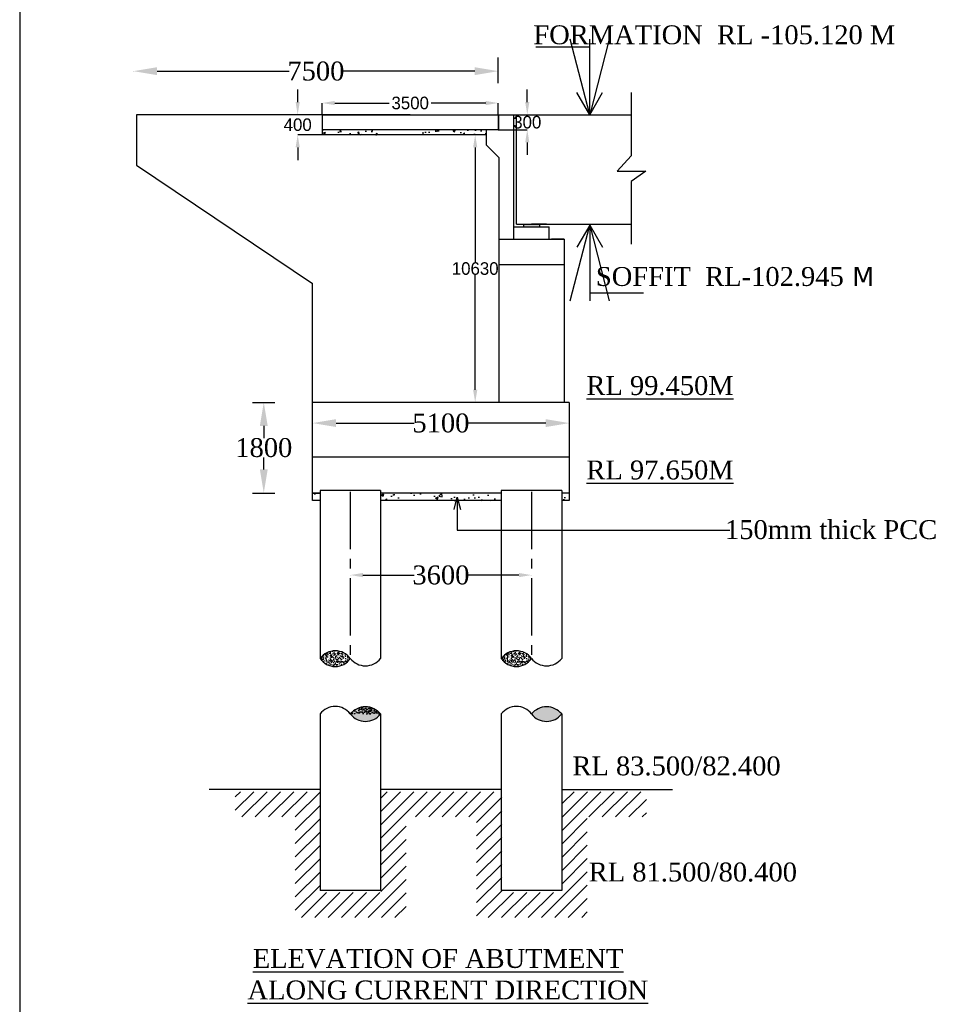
# Model space of a CAD drawing. Header units: millimetres. Extents: x -20950785 to 43207042, y -3207472 to 3168443.
# Tile 6 of 89: x 7967120 to 8003544, y -1152341 to -1113228. Entities that reach past the tile are written whole.
import ezdxf

# ---------------------------------------------------------------- set-up
doc = ezdxf.new("R2010")
doc.units = ezdxf.units.MM
doc.header["$LTSCALE"] = 60
doc.header["$MEASUREMENT"] = 0
doc.linetypes.add('CENTER2', pattern=[28.575, 19.05, -3.175, 3.175, -3.175])
doc.styles.add('style1', font='txt.shx', dxfattribs={"height": 1})
doc.dimstyles.get("Standard").update_dxf_attribs({"dimtxt": 400, "dimasz": 215, "dimexe": 0.18, "dimexo": 0.0625, "dimgap": 0.09, "dimtad": 0, "dimtih": 1, "dimtoh": 1, "dimdec": 0, "dimzin": 4, "dimdsep": 46, "dimtxsty": 'Standard', "dimblk": 'OPEN90', "dimcen": 0, "dimadec": 0, "dimazin": 1, "dimtfac": 1, "dimtdec": 0, "dimtix": 1, "dimtofl": 0, "dimtmove": 0, "dimatfit": 3, "dimldrblk": 'OPEN30', "dimfxl": 1, "dimtolj": 1, "dimtzin": 0, "dimarcsym": 0})
pattern_1 = [(50, (-4640.77, -451373.92), (215.1780548, -18.8256405), [22.5, -247.5]), (355, (-4640.77, -451373.92), (-41.6254, 225.65764), [18, -198]), (100.4514445, (-4622.83, -451375.5), (173.552654, 206.8319973), [19.1220576, -210.3426336]), (46.1842, (-4640.77, -451313.92), (320.172399, -49.655784), [33.75, -371.25]), (96.6356355, (-4614.08, -451318.06), (280.398584, 292.23558), [28.683103, -315.514128]), (351.184164, (-4640.77, -451313.92), (280.398584, 292.23558), [27, -297]), (21, (-4610.77, -451328.92), (179.0721156, -120.7856672), [22.5, -247.5]), (326, (-4610.77, -451328.92), (72.9945996, 217.5450135), [18, -198]), (71.4514447, (-4595.84, -451338.99), (252.066713, 96.759346), [19.122057, -210.3426336]), (37.5, (-4640.765, -451373.92), (3.6479566, 99.86815615), [0, -195.6, 0, -201, 0, -198.75]), (7.5, (-4640.77, -451373.92), (78.9208612, 118.3235136), [0, -114.6, 0, -191.1, 0, -75.75]), (327.5, (-4707.665, -451373.92), (160.14673085, -6.7664615), [0, -75, 0, -234, 0, -310.5]), (317.5, (-4737.67, -451373.92), (174.9558508, 30.0314947), [0, -97.5, 0, -155.4, 0, -220.5])]

# ---------------------------------------------------------------- blocks, each defined once
blk = doc.blocks.new('*D217')
at = {"color": 0, "linetype": 'Continuous', "lineweight": -2, "transparency": 16777216}
for p, q in [((7971642, -1115273), (7971642, -1115273)), ((7972577, -1115273), (7977823, -1115273)), ((7985203, -1115273), (7979958, -1115273)), ((7986138, -1115273), (7986138, -1115273))]:
    blk.add_line(p, q, dxfattribs=at)
for points in [[(7972577, -1115117), (7972577, -1115429), (7971642, -1115273)], [(7985203, -1115117), (7985203, -1115429), (7986138, -1115273)]]:
    blk.add_solid(points, dxfattribs=at)
at = {"layer": 'Defpoints', "color": 0, "linetype": 'Continuous', "lineweight": -2, "transparency": 16777216}
for p in [(7971642, -1115273), (7986138, -1115273), (7986138, -1115273)]:
    blk.add_point(p, dxfattribs=at)
at = {"color": 0, "linetype": 'Continuous', "transparency": 16777216, "insert": (7978890, -1115273), "char_height": 500, "attachment_point": 5}
blk.add_mtext('\\A1;{\\fTimes New Roman|b0|i0|c0|p18;\\H1.5x;7500}', dxfattribs=at)
blk = doc.blocks.new('*D255')
at = {"color": 0, "linetype": 'Continuous', "lineweight": -2, "transparency": 16777216}
for p, q in [((7976820, -1128431), (7976820, -1128431)), ((7976820, -1129366), (7976820, -1129850)), ((7976820, -1131096), (7976820, -1130613)), ((7976820, -1132031), (7976820, -1132031))]:
    blk.add_line(p, q, dxfattribs=at)
for points in [[(7976664, -1129366), (7976975, -1129366), (7976820, -1128431)], [(7976664, -1131096), (7976975, -1131096), (7976820, -1132031)]]:
    blk.add_solid(points, dxfattribs=at)
at = {"layer": 'Defpoints', "color": 0, "linetype": 'Continuous', "lineweight": -2, "transparency": 16777216}
for p in [(7976820, -1128431), (7976820, -1132031), (7976820, -1132031)]:
    blk.add_point(p, dxfattribs=at)
at = {"color": 0, "linetype": 'Continuous', "transparency": 16777216, "insert": (7976820, -1130231), "char_height": 500, "attachment_point": 5}
blk.add_mtext('\\A1;{\\fTimes New Roman|b0|i0|c0|p18;\\H1.5x;1800}', dxfattribs=at)
blk = doc.blocks.new('*D258')
at = {"color": 0, "linetype": 'ByBlock', "lineweight": -2, "ltscale": 2, "transparency": 16777216}
for p, q in [((7980258, -1135290), (7980258, -1135290)), ((7980758, -1135290), (7982793, -1135290)), ((7986958, -1135290), (7984924, -1135290)), ((7987458, -1135290), (7987458, -1135290))]:
    blk.add_line(p, q, dxfattribs=at)
for points in [[(7980758, -1135207), (7980758, -1135374), (7980258, -1135290)], [(7986958, -1135207), (7986958, -1135374), (7987458, -1135290)]]:
    blk.add_solid(points, dxfattribs=at)
at = {"layer": 'Defpoints', "color": 0, "linetype": 'ByBlock', "lineweight": -2, "ltscale": 2, "transparency": 16777216}
for p in [(7980258, -1135290), (7987458, -1135290), (7987458, -1135290)]:
    blk.add_point(p, dxfattribs=at)
at = {"color": 0, "linetype": 'ByBlock', "lineweight": -2, "ltscale": 2, "transparency": 16777216, "insert": (7983858, -1135290), "char_height": 500, "attachment_point": 5}
blk.add_mtext('\\A1;{\\fTimes New Roman|b0|i0|c0|p18;\\H1.5x;3600}', dxfattribs=at)
blk = doc.blocks.new('*D259')
at = {"color": 0, "linetype": 'Continuous', "lineweight": -2, "transparency": 16777216}
for p, q in [((7978758, -1129253), (7978758, -1129253)), ((7979693, -1129253), (7982797, -1129253)), ((7988023, -1129253), (7984920, -1129253)), ((7988958, -1129253), (7988958, -1129253))]:
    blk.add_line(p, q, dxfattribs=at)
for points in [[(7979693, -1129097), (7979693, -1129409), (7978758, -1129253)], [(7988023, -1129097), (7988023, -1129409), (7988958, -1129253)]]:
    blk.add_solid(points, dxfattribs=at)
at = {"layer": 'Defpoints', "color": 0, "linetype": 'Continuous', "lineweight": -2, "transparency": 16777216}
for p in [(7978758, -1129253), (7988958, -1129253), (7988958, -1129253)]:
    blk.add_point(p, dxfattribs=at)
at = {"color": 0, "linetype": 'Continuous', "transparency": 16777216, "insert": (7983858, -1129253), "char_height": 500, "attachment_point": 5}
blk.add_mtext('\\A1;{\\fTimes New Roman|b0|i0|c0|p18;\\H1.5x;5100}', dxfattribs=at)
blk = doc.blocks.new('*D278')
at = {"color": 0, "linetype": 'Continuous', "lineweight": -2, "ltscale": 2, "transparency": 16777216}
for p, q in [((7985658, -1117802), (7985220, -1117802)), ((7985220, -1118302), (7985220, -1122866)), ((7985220, -1127931), (7985220, -1123366)), ((7985658, -1128431), (7985220, -1128431))]:
    blk.add_line(p, q, dxfattribs=at)
for points in [[(7985137, -1118302), (7985304, -1118302), (7985220, -1117802)], [(7985137, -1127931), (7985304, -1127931), (7985220, -1128431)]]:
    blk.add_solid(points, dxfattribs=at)
at = {"layer": 'Defpoints', "color": 0, "linetype": 'Continuous', "lineweight": -2, "ltscale": 2, "transparency": 16777216}
for p in [(7985658, -1117802), (7985220, -1128431), (7985658, -1128431)]:
    blk.add_point(p, dxfattribs=at)
at = {"color": 0, "linetype": 'Continuous', "lineweight": -2, "ltscale": 2, "transparency": 16777216, "insert": (7985220, -1123116), "char_height": 500, "attachment_point": 5}
blk.add_mtext('\\A1;10630', dxfattribs=at)
blk = doc.blocks.new('*D282')
at = {"color": 0, "linetype": 'Continuous', "lineweight": -2, "ltscale": 2, "transparency": 16777216}
for p, q in [((7978167, -1116502), (7978167, -1116002)), ((7979138, -1117002), (7978167, -1117002)), ((7979138, -1117802), (7978167, -1117802)), ((7978167, -1118302), (7978167, -1118802))]:
    blk.add_line(p, q, dxfattribs=at)
for points in [[(7978084, -1116502), (7978250, -1116502), (7978167, -1117002)], [(7978084, -1118302), (7978250, -1118302), (7978167, -1117802)]]:
    blk.add_solid(points, dxfattribs=at)
at = {"layer": 'Defpoints', "color": 0, "linetype": 'Continuous', "lineweight": -2, "ltscale": 2, "transparency": 16777216}
for p in [(7978167, -1117002), (7979138, -1117002), (7979138, -1117802)]:
    blk.add_point(p, dxfattribs=at)
at = {"color": 0, "linetype": 'Continuous', "lineweight": -2, "ltscale": 2, "transparency": 16777216, "insert": (7978167, -1117402), "char_height": 500, "attachment_point": 5}
blk.add_mtext('\\A1;400', dxfattribs=at)
blk = doc.blocks.new('*D283')
at = {"color": 0, "linetype": 'Continuous', "lineweight": -2, "ltscale": 2, "transparency": 16777216}
for p, q in [((7979138, -1117002), (7979138, -1116539)), ((7979638, -1116539), (7981805, -1116539)), ((7985638, -1116539), (7983472, -1116539)), ((7986138, -1117002), (7986138, -1116539))]:
    blk.add_line(p, q, dxfattribs=at)
for points in [[(7979638, -1116456), (7979638, -1116622), (7979138, -1116539)], [(7985638, -1116456), (7985638, -1116622), (7986138, -1116539)]]:
    blk.add_solid(points, dxfattribs=at)
at = {"layer": 'Defpoints', "color": 0, "linetype": 'Continuous', "lineweight": -2, "ltscale": 2, "transparency": 16777216}
for p in [(7986138, -1116539), (7979138, -1117002), (7986138, -1117002)]:
    blk.add_point(p, dxfattribs=at)
at = {"color": 0, "linetype": 'Continuous', "lineweight": -2, "ltscale": 2, "transparency": 16777216, "insert": (7982638, -1116539), "char_height": 500, "attachment_point": 5}
blk.add_mtext('\\A1;3500', dxfattribs=at)
blk = doc.blocks.new('*D284')
at = {"color": 0, "linetype": 'Continuous', "lineweight": -2, "ltscale": 2, "transparency": 16777216}
for p, q in [((7987290, -1116502), (7987290, -1116002)), ((7986138, -1117002), (7987290, -1117002)), ((7986138, -1117602), (7987290, -1117602)), ((7987290, -1118102), (7987290, -1118602))]:
    blk.add_line(p, q, dxfattribs=at)
for points in [[(7987207, -1116502), (7987373, -1116502), (7987290, -1117002)], [(7987207, -1118102), (7987373, -1118102), (7987290, -1117602)]]:
    blk.add_solid(points, dxfattribs=at)
at = {"layer": 'Defpoints', "color": 0, "linetype": 'Continuous', "lineweight": -2, "ltscale": 2, "transparency": 16777216}
for p in [(7986138, -1117002), (7986138, -1117602), (7987290, -1117602)]:
    blk.add_point(p, dxfattribs=at)
at = {"color": 0, "linetype": 'Continuous', "lineweight": -2, "ltscale": 2, "transparency": 16777216, "insert": (7987290, -1117302), "char_height": 500, "attachment_point": 5}
blk.add_mtext('\\A1;300', dxfattribs=at)

msp = doc.modelspace()

# ---------------------------------------------------------------- hatches: boundary and pattern name
at = {"linetype": 'Continuous'}
h = msp.add_hatch(dxfattribs=at)
h.set_pattern_fill('AR-CONC', color=256, scale=100)
h.set_pattern_definition([(50, (5883356.3, -2549051.85), (717.26018, -62.75213), [75, -825]), (355, (5883356.3, -2549051.85), (-138.75133, 752.19213), [60, -660]), (100.451444, (5883416.1, -2549057.1), (578.50885, 689.44), [63.7402, -701.14211]), (46.1842, (5883356.3, -2548851.85), (1067.24133, -165.51928), [112.5, -1237.5]), (96.635635, (5883445.2, -2548865.6), (934.66195, 974.1186), [95.61034, -1051.71376]), (351.184164, (5883356.3, -2548851.9), (934.66195, 974.1186), [90, -990]), (21, (5883456.3, -2548901.85), (596.90705, -402.61889), [75, -825]), (326, (5883456.3, -2548901.85), (243.31533, 725.15005), [60, -660]), (71.451445, (5883506.05, -2548935.4), (840.22238, 322.53115), [63.7402, -701.14211]), (37.5, (5883356.3, -2549051.85), (12.159855, 332.893854), [0, -652, 0, -670, 0, -662.5]), (7.5, (5883356.3, -2549051.85), (263.069537, 394.41171), [0, -382, 0, -637, 0, -252.5]), (327.5, (5883133.3, -2549051.85), (533.822436, -22.554872), [0, -250, 0, -780, 0, -1035]), (317.5, (5883033.3, -2549051.85), (583.18617, 100.10498), [0, -325, 0, -518, 0, -735])])
h.paths.add_polyline_path([(7985658.4, -1117801.6), (7985658.4, -1117601.6), (7979138.4, -1117601.6), (7979138.4, -1117801.6)])
h = msp.add_hatch(color=256, dxfattribs=at)
h.dxf.hatch_style = 1
h.paths.add_polyline_path([(7987778.4, -1121351.6), (7987138.4, -1121351.6), (7987138.4, -1121455.4), (7987778.4, -1121455.4)])
h = msp.add_hatch(color=256, dxfattribs=at)
h.dxf.hatch_style = 1
h.paths.add_polyline_path([(7987778.4, -1121351.7), (7987138.4, -1121351.7), (7987138.4, -1121455.6), (7987778.4, -1121455.6)])
at = {"linetype": 'Continuous', "lineweight": -2, "ltscale": 2}
h = msp.add_hatch(dxfattribs=at)
h.set_pattern_fill('AR-CONC', color=256, scale=150)
h.set_pattern_definition([(50, (0, 0), (1075.89027, -94.1282), [112.5, -1237.5]), (355, (0, 0), (-208.127, 1128.2882), [90, -990]), (100.451444, (89.7, -7.8), (867.76327, 1034.15999), [95.61029, -1051.71317]), (46.1842, (0, 300), (1600.862, -248.27892), [168.75, -1856.25]), (96.635635, (133.4, 279.3), (1401.99292, 1461.1779), [143.4155, -1577.57064]), (351.184164, (0, 300), (1401.99292, 1461.1779), [135, -1485]), (21, (150, 225), (895.36058, -603.92834), [112.5, -1237.5]), (326, (150, 225), (364.973, 1087.72507), [90, -990]), (71.451445, (224.6, 174.7), (1260.33357, 483.79673), [95.61029, -1051.71317]), (37.5, (0, 0), (18.239783, 499.34078), [0, -978, 0, -1005, 0, -993.75]), (7.5, (0, 0), (394.604306, 591.617568), [0, -573, 0, -955.5, 0, -378.75]), (327.5, (-334.5, 0), (800.733654, -33.832308), [0, -375, 0, -1170, 0, -1552.5]), (317.5, (-484.5, 0), (874.779254, 150.157473), [0, -487.5, 0, -777, 0, -1102.5])])
h.paths.add_polyline_path([(7979058.4, -1132031.2), (7978758.4, -1132031.2), (7978758.4, -1132331.2), (7979058.4, -1132331.2)])
h.paths.add_polyline_path([(7986258.4, -1132031.2), (7981458.4, -1132031.2), (7981458.4, -1132331.2), (7986258.4, -1132331.2)])
h.paths.add_polyline_path([(7988958.4, -1132031.2), (7988658.4, -1132031.2), (7988658.4, -1132331.2), (7988958.4, -1132331.2)])
h = msp.add_hatch(dxfattribs=at)
h.set_pattern_fill('AR-CONC', color=256, scale=30)
h.set_pattern_definition([(50, (-4640.77, -451728.11), (215.1780548, -18.8256405), [22.5, -247.5]), (355, (-4640.77, -451728.11), (-41.6254, 225.65764), [18, -198]), (100.4514445, (-4622.83, -451729.68), (173.552654, 206.8319973), [19.1220576, -210.3426336]), (46.1842, (-4640.77, -451668.11), (320.172399, -49.655784), [33.75, -371.25]), (96.6356355, (-4614.08, -451672.25), (280.398584, 292.23558), [28.683103, -315.514128]), (351.184164, (-4640.77, -451668.1), (280.398584, 292.23558), [27, -297]), (21, (-4610.77, -451683.11), (179.0721156, -120.7856672), [22.5, -247.5]), (326, (-4610.77, -451683.11), (72.9945996, 217.5450135), [18, -198]), (71.4514447, (-4595.84, -451693.18), (252.066713, 96.759346), [19.122057, -210.3426336]), (37.5, (-4640.765, -451728.115), (3.6479566, 99.86815615), [0, -195.6, 0, -201, 0, -198.75]), (7.5, (-4640.77, -451728.11), (78.9208612, 118.3235136), [0, -114.6, 0, -191.1, 0, -75.75]), (327.5, (-4707.665, -451728.115), (160.14673085, -6.7664615), [0, -75, 0, -234, 0, -310.5]), (317.5, (-4737.67, -451728.11), (174.9558508, 30.0314947), [0, -97.5, 0, -155.4, 0, -220.5])])
h.paths.add_polyline_path([(7979058.4, -1138599.6, 0.537697), (7980258.4, -1138599.6, 0.500739)])
h = msp.add_hatch(dxfattribs=at)
h.set_pattern_fill('AR-CONC', color=256, scale=30)
h.set_pattern_definition([(50, (2559.23, -451728.11), (215.1780548, -18.8256405), [22.5, -247.5]), (355, (2559.23, -451728.11), (-41.6254, 225.65764), [18, -198]), (100.4514445, (2577.17, -451729.68), (173.552654, 206.8319973), [19.1220576, -210.3426336]), (46.1842, (2559.23, -451668.11), (320.172399, -49.655784), [33.75, -371.25]), (96.6356355, (2585.92, -451672.25), (280.398584, 292.23558), [28.683103, -315.514128]), (351.184164, (2559.23, -451668.1), (280.398584, 292.23558), [27, -297]), (21, (2589.23, -451683.11), (179.0721156, -120.7856672), [22.5, -247.5]), (326, (2589.23, -451683.11), (72.9945996, 217.5450135), [18, -198]), (71.4514447, (2604.16, -451693.18), (252.066713, 96.759346), [19.122057, -210.3426336]), (37.5, (2559.235, -451728.115), (3.6479566, 99.86815615), [0, -195.6, 0, -201, 0, -198.75]), (7.5, (2559.23, -451728.11), (78.9208612, 118.3235136), [0, -114.6, 0, -191.1, 0, -75.75]), (327.5, (2492.335, -451728.115), (160.14673085, -6.7664615), [0, -75, 0, -234, 0, -310.5]), (317.5, (2462.33, -451728.11), (174.9558508, 30.0314947), [0, -97.5, 0, -155.4, 0, -220.5])])
h.paths.add_polyline_path([(7986258.4, -1138599.6, 0.537697), (7987458.4, -1138599.6, 0.500739)])
h = msp.add_hatch(dxfattribs=at)
h.set_pattern_fill('AR-CONC', color=256, scale=30)
h.set_pattern_definition(pattern_1)
h.paths.add_polyline_path([(7980258.4, -1140807.2), (7981458.4, -1140807.2, 0.4717317)])
h = msp.add_hatch(dxfattribs=at)
h.set_pattern_fill('AR-CONC', color=256, scale=30)
h.set_pattern_definition(pattern_1)
h.paths.add_polyline_path([(7981458.4, -1140807.2, 0.4717317), (7980258.4, -1140807.2, 0.4916574)])
h.paths.add_polyline_path([(7987458.4, -1140807.2, 0.4916574), (7988658.4, -1140807.2, 0.4717317)])
at = {"linetype": 'Continuous'}
h = msp.add_hatch(dxfattribs=at)
h.set_pattern_fill('ANSI31', color=256, scale=3000)
h.set_pattern_definition([(45, (3122727.65, -7509.2), (-265.165043, 265.165043), [])])
h.paths.add_polyline_path([(7979072.8, -1143894.7), (7975684.5, -1143894.7), (7975684.5, -1144894.7), (7978072.8, -1144894.7), (7978072.8, -1148894.7), (7982472.8, -1148894.7), (7982472.8, -1144894.7), (7985272.8, -1144894.7), (7985272.8, -1148894.7), (7988872.8, -1148894.7), (7988872.8, -1143894.7), (7988672.8, -1143894.7), (7988672.8, -1147894.7), (7986272.8, -1147894.7), (7986272.8, -1143894.7), (7981472.8, -1143894.7), (7981472.8, -1147894.7), (7979072.8, -1147894.7)])
h.paths.add_polyline_path([(7992024, -1143894.7), (7988872.8, -1143894.7), (7988872.8, -1148894.7), (7989672.8, -1148894.7), (7989672.8, -1144894.7), (7992024, -1144894.7)])

# ---------------------------------------------------------------- linework, layer by layer
for p, q in [((7967120, -1056175.2), (7967120, -1181503.4)), ((7986138.4, -1115755.8), (7986138.4, -1114736.4)), ((7989770.3, -1117001.7), (7989261, -1116123.1)), ((7989770.3, -1117001.7), (7990279.6, -1116123.1)), ((7991422, -1116121.3), (7991422, -1118629.9)), ((7978858.4, -1117001.6), (7971758.4, -1117001.6)), ((7971758.4, -1117001.6), (7971758.4, -1119001.6)), ((7982638.4, -1117001.6), (7974638.4, -1117001.6)), ((7979138.4, -1117001.6), (7986138.4, -1117001.6)), ((7979138.4, -1117001.6), (7979138.4, -1117801.6)), ((7986138.4, -1117001.6), (7986138.4, -1117601.6)), ((7986138.4, -1117001.7), (7986138.4, -1117601.7)), ((7986158.4, -1117601.6), (7986158.4, -1117001.6)), ((7986158.4, -1117001.6), (7986758.4, -1117001.6)), ((7986158.4, -1117601.7), (7986158.4, -1117001.7)), ((7986158.4, -1117001.7), (7986758.4, -1117001.7)), ((7986758.4, -1121251.4), (7986758.4, -1117001.6)), ((7986758.4, -1121451.6), (7986758.4, -1117001.7)), ((7986858.4, -1121151.6), (7986858.4, -1117001.6)), ((7986858.4, -1117001.7), (7991422, -1117001.6)), ((7986858.4, -1121351.6), (7986858.4, -1117001.7)), ((7986158.4, -1117601.6), (7979138.4, -1117601.6)), ((7985658.4, -1117801.6), (7979138.4, -1117801.6)), ((7985658.4, -1117601.6), (7985658.4, -1118201.6)), ((7985658.4, -1117601.7), (7985658.4, -1118201.7)), ((7985658.4, -1118201.6), (7986158.4, -1118701.6)), ((7985658.4, -1118201.7), (7986158.4, -1118701.7)), ((7971758.4, -1119001.6), (7978758.4, -1123707.9)), ((7986158.4, -1118701.6), (7986158.4, -1121751.4)), ((7986158.4, -1118701.7), (7986158.4, -1121751.6)), ((7991422, -1118629.9), (7990856.4, -1119247)), ((7990856.4, -1119247), (7991998.1, -1119247)), ((7991998.1, -1119247), (7991422, -1119650.7)), ((7991422, -1119650.7), (7991422, -1122140.8)), ((7986158.4, -1121215.6), (7986158.4, -1128431.2)), ((7986858.4, -1121351.6), (7991422, -1121351.6)), ((7987138.4, -1121351.4), (7987138.4, -1121455.4)), ((7987138.4, -1121351.6), (7987138.4, -1121455.6)), ((7988058.4, -1121351.4), (7987458.4, -1121351.4)), ((7988058.4, -1121351.4), (7987458.4, -1121351.4)), ((7988058.4, -1121351.6), (7987458.4, -1121351.6)), ((7988058.4, -1121351.6), (7987458.4, -1121351.6)), ((7987778.4, -1121351.4), (7987778.4, -1121455.4)), ((7987778.4, -1121351.6), (7987778.4, -1121455.6)), ((7986758.4, -1121451.4), (7987138.4, -1121451.4)), ((7986758.4, -1121951.4), (7986758.4, -1121451.4)), ((7986758.4, -1121451.6), (7987138.4, -1121451.6)), ((7986758.4, -1121951.6), (7986758.4, -1121451.6)), ((7987138.4, -1121455.4), (7987778.4, -1121455.4)), ((7987138.4, -1121455.6), (7987778.4, -1121455.6)), ((7987308.4, -1121455.4), (7987778.4, -1121455.4)), ((7987308.4, -1121455.6), (7987778.4, -1121455.6)), ((7987778.4, -1121451.4), (7988158.4, -1121451.4)), ((7987778.4, -1121451.6), (7988158.4, -1121451.6)), ((7988158.4, -1121951.4), (7988158.4, -1121451.4)), ((7988158.4, -1121951.6), (7988158.4, -1121451.6)), ((7989770.3, -1121389.6), (7989261, -1122268.2)), ((7989770.3, -1121389.6), (7990279.6, -1122268.2)), ((7986158.4, -1121751.4), (7986158.4, -1122751.4)), ((7986158.4, -1121951.4), (7988758.4, -1121951.4)), ((7986158.4, -1121951.6), (7988758.4, -1121951.6)), ((7986758.4, -1121951.4), (7987458.4, -1121951.4)), ((7986758.4, -1121951.6), (7987458.4, -1121951.6)), ((7987458.4, -1121951.4), (7988158.4, -1121951.4)), ((7987458.4, -1121951.6), (7988158.4, -1121951.6)), ((7988758.4, -1121951.4), (7988258.4, -1121951.4)), ((7988758.4, -1121951.6), (7988258.4, -1121951.6)), ((7988758.4, -1121951.6), (7988758.4, -1125799.6)), ((7986158.4, -1122951.6), (7988758.4, -1122951.6)), ((7988758.4, -1123063.4), (7988758.4, -1128431.2)), ((7978758.4, -1130841.2), (7978758.4, -1123707.9)), ((7988758.4, -1123799.4), (7988758.4, -1125799.4)), ((7976377.5, -1128431.2), (7977261.8, -1128431.2)), ((7978758.4, -1132331.2), (7978758.4, -1128431.2)), ((7988958.4, -1128431.2), (7978758.4, -1128431.2)), ((7988958.4, -1128431.2), (7988958.4, -1132331.2)), ((7976377.5, -1132031.2), (7977261.8, -1132031.2)), ((7978758.4, -1132031.2), (7979058.4, -1132031.2)), ((7979058.4, -1132031.2), (7978758.4, -1132031.2)), ((7979058.4, -1131931.2), (7979058.4, -1138599.6)), ((7981458.4, -1131931.2), (7979058.4, -1131931.2)), ((7981458.4, -1131931.2), (7981458.4, -1138599.6)), ((7986258.4, -1132031.2), (7981458.4, -1132031.2)), ((7986258.4, -1131931.2), (7986258.4, -1138599.6)), ((7988658.4, -1131931.2), (7986258.4, -1131931.2)), ((7988658.4, -1131931.2), (7988658.4, -1138599.6)), ((7988958.4, -1132031.2), (7988658.4, -1132031.2)), ((7988958.4, -1132031.2), (7988658.4, -1132031.2)), ((7979058.4, -1132331.2), (7978758.4, -1132331.2)), ((7986258.4, -1132331.2), (7981458.4, -1132331.2)), ((7988958.4, -1132331.2), (7988658.4, -1132331.2)), ((7979058.4, -1140807.2), (7979058.4, -1147814.4)), ((7981458.4, -1140807.2), (7981458.4, -1147814.4)), ((7986258.4, -1140807.2), (7986258.4, -1147814.4)), ((7988658.4, -1140807.2), (7988658.4, -1147814.4)), ((7979058.4, -1143814.4), (7974651.4, -1143814.4)), ((7986258.4, -1143814.4), (7981458.4, -1143814.4)), ((7988658.4, -1143814.4), (7993065.5, -1143814.4)), ((7981458.4, -1147814.4), (7979058.4, -1147814.4)), ((7988658.4, -1147814.4), (7986258.4, -1147814.4))]:
    msp.add_line(p, q, dxfattribs=at)
at = {"linetype": 'Continuous', "lineweight": -2, "ltscale": 2}
for p, q in [((7989770.3, -1121389.6), (7989261, -1122268.2)), ((7989770.3, -1121389.6), (7990279.6, -1122268.2)), ((7988958.4, -1130603.1), (7978758.4, -1130603.1))]:
    msp.add_line(p, q, dxfattribs=at)
at = {"linetype": 'CENTER2', "ltscale": 2}
for p, q in [((7980258.4, -1131981.2), (7980258.4, -1138599.6)), ((7987458.4, -1131981.2), (7987458.4, -1138599.6))]:
    msp.add_line(p, q, dxfattribs=at)
at = {"linetype": 'Continuous', "lineweight": -2, "ltscale": 2}
for centre, radius, start, end in [((7979658.4, -1139048.5), 749.3, 36.80217, 143.19783), ((7979658.4, -1139048.5), 749.3, 36.80217, 143.19783), ((7986858.4, -1139048.5), 749.3, 36.80217, 143.19783), ((7986858.4, -1139048.5), 749.3, 36.80217, 143.19783), ((7980858.4, -1138136.9), 757.7, 217.63724, 322.36276), ((7988058.4, -1138136.9), 757.7, 217.63724, 322.36276), ((7979658.4, -1141256.1), 749.3, 36.80217, 143.19783), ((7979658.4, -1141256.1), 749.3, 36.80217, 143.19783), ((7986858.4, -1141256.1), 749.3, 36.80217, 143.19783), ((7986858.4, -1141256.1), 749.3, 36.80217, 143.19783), ((7980858.4, -1141301.6), 777.5, 39.49052, 140.50948), ((7980858.4, -1140344.5), 757.7, 217.63724, 322.36276), ((7988058.4, -1141301.6), 777.5, 39.49052, 140.50948), ((7988058.4, -1140344.5), 757.7, 217.63724, 322.36276)]:
    msp.add_arc(centre, radius, start, end, dxfattribs=at)
at = {"linetype": 'Continuous'}
for centre in [(7979658.4, -1138203), (7986858.4, -1138203)]:
    msp.add_arc(centre, 719.2, 213.46643, 326.53357, dxfattribs=at)

# ---------------------------------------------------------------- texts
at = {"linetype": 'Continuous', "char_height": 750, "attachment_point": 1}
for s, insert in [('{\\fTimes New Roman|b0|i0|c0|p18;FORMATION  RL -105.120 M}', (7987531, -1113452.7)), ('{\\fTimes New Roman|b0|i0|c0|p18;SOFFIT  RL-102.945\\fVerdana|b0|i0|c0|p34; M}', (7990016.5, -1123054))]:
    msp.add_mtext(s, dxfattribs=dict(at, insert=insert))
at = {"linetype": 'Continuous'}
for s, insert, char_height, width, attachment_point in [('{\\fTimes New Roman|b0|i0|c0|p18; \\H0.75x;\\LRL 99.450M}', (7989259.8, -1127387.2), 1000, 11580.841, 1), ('{\\fTimes New Roman|b0|i0|c0|p18; \\H0.75x;\\LRL 97.650M}', (7989259.8, -1130739.6), 1000, 11580.841, 1), ('{\\fTimes New Roman|b0|i0|c0|p18;150mm thick PCC}', (8003580.6, -1133489.2), 750, 8975.682, 6), ('{\\fTimes New Roman|b0|i0|c0|p18; \\H0.75x;RL 83.500/82.400}', (7988705.2, -1142496.4), 1000, 11580.841, 1), ('{\\fTimes New Roman|b0|i0|c0|p18;RL 81.500/80.400}', (7989731.8, -1146711.3), 750, 10878.001, 1)]:
    msp.add_mtext(s, dxfattribs=dict(at, insert=insert, char_height=char_height, width=width, attachment_point=attachment_point))
at = {"color": 7, "linetype": 'Continuous', "lineweight": -2, "ltscale": 2, "true_color": 0xffffff, "insert": (7995338.8, -1133511.9), "char_height": 500, "attachment_point": 4}
msp.add_mtext('\\A1;', dxfattribs=at)
at = {"linetype": 'Continuous', "insert": (7976173.9, -1150145.6), "char_height": 480, "width": 22678.698, "attachment_point": 1, "style": 'style1'}
msp.add_mtext('{\\fTimes New Roman|b0|i0|c0|p18;\\H1.1574x;\\L \\H1.35001x;ELEVATION OF ABUTMENT  \\PALONG CURRENT DIRECTION  }', dxfattribs=at)

# ---------------------------------------------------------------- dimensions: what is measured, and where the dimension line sits
at = {"linetype": 'Continuous'}
for base, p1, p2, text, picture, middle in [((7986138.4, -1115272.9), (7971642.4, -1115272.9), (7986138.4, -1115272.9), '{\\fTimes New Roman|b0|i0|c0|p18;\\H1.5x;7500}', '*D217', (7978890.4, -1115272.9)), ((7988958.4, -1129253), (7978758.4, -1129253), (7988958.4, -1129253), '{\\fTimes New Roman|b0|i0|c0|p18;\\H1.5x;5100}', '*D259', (7983858.4, -1129253))]:
    dim = msp.add_linear_dim(base=base, p1=p1, p2=p2, text=text, dimstyle='Standard', override={"dimtxt": 500, "dimasz": 935, "dimfxl": 300}, dxfattribs=at)
    dim.commit()
    dim.dimension.update_dxf_attribs({"geometry": picture, "text_midpoint": middle})
at = {"linetype": 'Continuous', "lineweight": -2, "ltscale": 2}
for base, p1, p2, text, picture, middle in [((7978167.1, -1117001.6), (7979138.4, -1117801.6), (7979138.4, -1117001.6), '400', '*D282', (7978167.1, -1117401.6)), ((7987290.1, -1117601.6), (7986138.4, -1117001.7), (7986138.4, -1117601.6), '300', '*D284', (7987290.1, -1117301.6))]:
    dim = msp.add_linear_dim(base=base, p1=p1, p2=p2, angle=90, text=text, dimstyle='Standard', override={"dimtxt": 500, "dimasz": 500, "dimfxl": 300}, dxfattribs=at)
    dim.commit()
    dim.dimension.update_dxf_attribs({"geometry": picture, "text_midpoint": middle})
dim = msp.add_linear_dim(base=(7986138.4, -1116539.2), p1=(7979138.4, -1117001.6), p2=(7986138.4, -1117001.6), text='3500', dimstyle='Standard', override={"dimtxt": 500, "dimasz": 500, "dimfxl": 300}, dxfattribs=at)
dim.commit()
dim.dimension.update_dxf_attribs({"geometry": '*D283', "text_midpoint": (7982638.4, -1116539.2)})
dim = msp.add_linear_dim(base=(7985220.2, -1128431.2), p1=(7985658.4, -1117801.6), p2=(7985658.4, -1128431.2), angle=90, dimstyle='Standard', override={"dimtxt": 500, "dimasz": 500, "dimfxl": 300}, dxfattribs=at)
dim.commit()
dim.dimension.update_dxf_attribs({"geometry": '*D278', "text_midpoint": (7985220.2, -1123116.4)})
at = {"linetype": 'Continuous'}
dim = msp.add_linear_dim(base=(7976819.6, -1132031.2), p1=(7976819.6, -1128431.2), p2=(7976819.6, -1132031.2), angle=90, text='{\\fTimes New Roman|b0|i0|c0|p18;\\H1.5x;1800}', dimstyle='Standard', override={"dimtxt": 500, "dimasz": 935, "dimfxl": 300}, dxfattribs=at)
dim.commit()
dim.dimension.update_dxf_attribs({"geometry": '*D255', "text_midpoint": (7976819.6, -1130231.2)})
at = {"linetype": 'ByBlock', "lineweight": -2, "ltscale": 2}
dim = msp.add_linear_dim(base=(7987458.4, -1135290.4), p1=(7980258.4, -1135290.4), p2=(7987458.4, -1135290.4), text='{\\fTimes New Roman|b0|i0|c0|p18;\\H1.5x;3600}', dimstyle='Standard', override={"dimtxt": 500, "dimasz": 500, "dimfxl": 300}, dxfattribs=at)
dim.commit()
dim.dimension.update_dxf_attribs({"geometry": '*D258', "text_midpoint": (7983858.4, -1135290.4)})

# ---------------------------------------------------------------- leaders
at = {"linetype": 'Continuous'}
for points in [[(7989770.3, -1117001.7), (7989770.3, -1114318.9), (7987633.2, -1114318.9)], [(7989770.3, -1121389.6), (7989770.3, -1124072.4), (7991907.4, -1124072.4)]]:
    msp.add_leader(points, dimstyle='Standard', override={"dimtxt": 500, "dimasz": 3000, "dimfxl": 300}, dxfattribs=at)
at = {"linetype": 'Continuous', "lineweight": -2, "ltscale": 2}
msp.add_leader([(7984510.5, -1132190.2), (7984510.5, -1133511.9), (7995338.7, -1133511.9)], dimstyle='Standard', override={"dimtxt": 500, "dimasz": 500, "dimfxl": 300}, dxfattribs=at)

doc.saveas('drawing.dxf')
